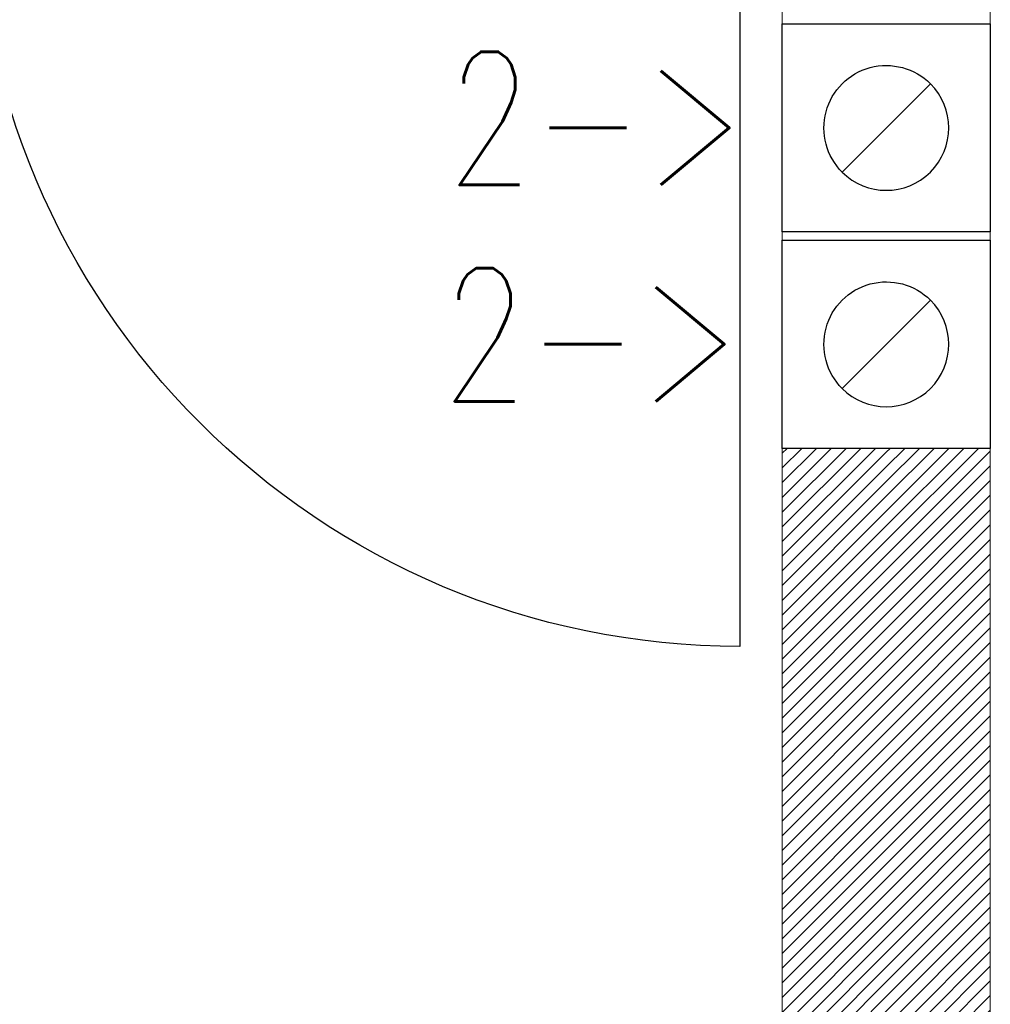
# Model space of a CAD drawing. Header units: inches. Extents: x 27484 to 71626, y -45113 to 39.
# Tile 253 of 256: x 35081 to 35197, y -23184 to -23065. Entities that reach past the tile are written whole.
import ezdxf
from ezdxf.enums import TextEntityAlignment as Align

# ---------------------------------------------------------------- set-up
doc = ezdxf.new("R2010")
doc.units = ezdxf.units.IN
doc.header["$LTSCALE"] = 50
doc.header["$MEASUREMENT"] = 0
for name, color, linetype, lineweight in [('A-SCIANY', 5, 'Continuous', 18), ('A-SLUSARKA', 4, 'Continuous', 13), ('A-ść. istn.', 8, 'Continuous', 0)]:
    doc.layers.add(name, color=color, linetype=linetype, lineweight=lineweight)
for name, color, linetype in [('B-IWE', 2, 'Continuous'), ('B-IWE-KAN', 7, 'Continuous'), ('koncepcja', 6, 'Continuous'), ('R-MET-IWE', 2, 'Continuous'), ('rz_wentylacja', 10, 'Continuous'), ('S-DRZ-', 7, 'Continuous'), ('S-DRZ-O', 7, 'Continuous'), ('S-DRZ-SKRZYD', 5, 'Continuous'), ('S-DRZ-WEGAR', 7, 'Continuous')]:
    doc.layers.add(name, color=color, linetype=linetype)
doc.styles.get("Standard").update_dxf_attribs({"font": 'romans.shx'})
pattern_1 = [(45, (31560.1443, -34930.5661), (-0.88388348, 0.88388348), [])]

# ---------------------------------------------------------------- blocks, each defined once
blk = doc.blocks.new('IWE0W')
at = {"layer": 'B-IWE-KAN'}
blk.add_lwpolyline([(0.8536, 0.8536, -1), (0.1464, 0.1464), (0.8536, 0.8536, 1), (0.1464, 0.1464)], format="xyb", dxfattribs=at)
blk = doc.blocks.new('IWE0W011')
at = {"layer": 'B-IWE'}
blk.add_lwpolyline([(0, 0), (25, 0), (25, 25), (0, 25), (0, 0)], dxfattribs=at)
at = {"xscale": 15, "yscale": 15, "zscale": 15}
blk.add_blockref('IWE0W', (5, 5), dxfattribs=at)
at = {"layer": 'R-MET-IWE', "width": 0.75}
blk.add_attdef('NR', text='', height=9.5, dxfattribs=at).set_placement((12.5, 37), align=Align.MIDDLE)
blk = doc.blocks.new('D90-L-DL')
at = {"layer": 'S-DRZ-'}
blk.add_arc((-45, 0), 90, 270, 0, dxfattribs=at)
at = {"layer": 'S-DRZ-O'}
blk.add_line((0, 15.12), (0, -15.12), dxfattribs=at)
at = {"layer": 'S-DRZ-SKRZYD'}
blk.add_line((-45, 0), (-45, -90), dxfattribs=at)
at = {"layer": 'S-DRZ-WEGAR'}
for points in [[(-50, -3.5), (-45, -3.5), (-45, 3.5), (-50, 3.5)], [(45, 3.5), (50, 3.5), (50, -3.5), (45, -3.5)]]:
    blk.add_lwpolyline(points, close=True, dxfattribs=at)
blk = doc.blocks.new('A$C07123322')
at = {"layer": 'A-SLUSARKA', "xscale": 1.020000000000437, "yscale": 1.020000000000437, "zscale": 1.020000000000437, "rotation": 270}
blk.add_blockref('D90-L-DL', (40.58, -45.9), dxfattribs=at)

msp = doc.modelspace()

# ---------------------------------------------------------------- hatches: boundary and pattern name
at = {"layer": 'A-ść. istn.', "ltscale": 0.1}
h = msp.add_hatch(dxfattribs=at)
h.set_pattern_fill('ANSI31', color=256, scale=10)
h.set_pattern_definition(pattern_1)
h.paths.add_polyline_path([(35184.98246, -23116.96968), (35172.48246, -23116.96968), (35172.48246, -23208.96968), (34951.48246, -23208.96968), (34951.48246, -23220.96968), (35172.48246, -23220.96968), (35172.48246, -23247.96968), (35184.98246, -23247.96968)])
h = msp.add_hatch(dxfattribs=at)
h.set_pattern_fill('ANSI31', color=256, scale=10)
h.set_pattern_definition(pattern_1)
h.paths.add_polyline_path([(35197.48246, -23116.96968), (35184.98246, -23116.96968), (35184.98246, -23247.96968), (35197.48246, -23247.96968)])

# ---------------------------------------------------------------- linework, layer by layer
at = {"layer": 'A-SCIANY', "ltscale": 3}
for p, q in [((35197.48246, -22778.96968), (35197.48246, -23281.96968)), ((35172.48246, -23208.96968), (35172.48246, -22908.96968))]:
    msp.add_line(p, q, dxfattribs=at)

# ---------------------------------------------------------------- block references
at = {"layer": 'koncepcja', "lineweight": -3, "xscale": -1, "rotation": 270}
msp.add_blockref('A$C07123322', (35167.38246, -23089.54628), dxfattribs=at)
at = {"layer": 'rz_wentylacja'}
ref = msp.add_blockref('IWE0W011', (35197.48246, -23065.96968), dxfattribs=dict(at, xscale=-1, rotation=90))
ref.add_attrib('NR', '2->', (35132.16436, -23085.32538), dxfattribs={"layer": 'R-MET-IWE', "height": 16, "width": 0.75})
ref = msp.add_blockref('IWE0W011', (35197.48246, -23091.96968), dxfattribs=dict(at, xscale=-1, rotation=90))
ref.add_attrib('NR', '2->', (35131.56843, -23111.32538), dxfattribs={"layer": 'R-MET-IWE', "height": 16, "width": 0.75})

doc.saveas('drawing.dxf')
